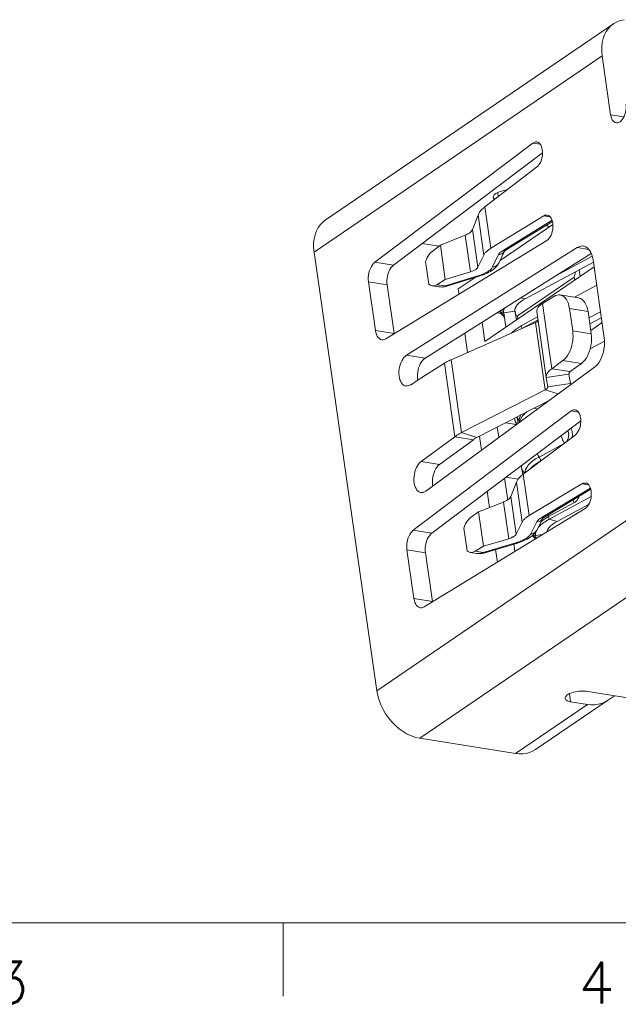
# Model space of a CAD drawing. Header units: inches. Extents: x -964.6 to -898.3, y 1271 to 1317.9.
# Tile 4 of 13: x -942.5 to -934.9, y 1272.3 to 1284.7. Entities that reach past the tile are written whole.
import ezdxf
from ezdxf.enums import TextEntityAlignment as Align

# ---------------------------------------------------------------- set-up
doc = ezdxf.new("R2010")
doc.units = ezdxf.units.IN
doc.header["$MEASUREMENT"] = 0
for name, color, linetype in [('371', 7, 'Continuous'), ('\\M+2B9CF\\M+2AED8', 7, 'Continuous'), ('实体线', 2, 'Continuous')]:
    doc.layers.add(name, color=color, linetype=linetype)
doc.styles.add('DIM', font='romans.shx', dxfattribs={"width": 0.8})
doc.styles.add('ROMANS', font='romans', dxfattribs={"width": 0.85})

# ---------------------------------------------------------------- blocks, each defined once
blk = doc.blocks.new('fsrwrs87sd')
at = {"layer": '\\M+2B9CF\\M+2AED8', "lineweight": 20}
for p, q in [((-1107.195, 1261.302), (-1033.564, 1261.302)), ((-1080.486, 1260.179), (-1080.486, 1261.302))]:
    blk.add_line(p, q, dxfattribs=at)
at = {"layer": '\\M+2B9CF\\M+2AED8', "lineweight": 20, "style": 'ROMANS'}
for s, p in [('3', (-1084.948, 1260.066)), ('4', (-1075.958, 1260.066))]:
    blk.add_text(s, height=0.64, dxfattribs=at).set_placement(p)
at = {"layer": '\\M+2B9CF\\M+2AED8', "lineweight": 20, "style": 'DIM', "oblique": 10, "width": 0.8}
for tag, p in [('1', (-1043.048, 1262.93)), ('A4', (-1042.716, 1261.833)), ('1OF1', (-1038.378, 1261.833)), ('A', (-1034.63, 1261.833))]:
    blk.add_attdef(tag, text='', height=0.462, dxfattribs=at).set_placement(p, align=Align.MIDDLE_CENTER)
blk = doc.blocks.new('fs2fds2e2')
at = {"layer": '371', "color": 6}
blk.add_blockref('fsrwrs87sd', (0, 0), dxfattribs=at)

msp = doc.modelspace()

# ---------------------------------------------------------------- linework, layer by layer
at = {"layer": '实体线', "lineweight": 15}
for p, q in [((-938.61, 1282.193), (-934.985, 1284.665)), ((-935.127, 1284.263), (-938.751, 1281.791)), ((-935.127, 1284.263), (-935.02, 1283.519)), ((-935.02, 1283.519), (-934.853, 1283.493)), ((-935.997, 1283.165), (-937.985, 1281.666)), ((-935.997, 1283.165), (-935.908, 1283.151)), ((-935.877, 1283.043), (-937.752, 1281.629)), ((-936.601, 1282.362), (-935.951, 1282.86)), ((-936.433, 1282.491), (-936.44, 1282.542)), ((-936.527, 1281.841), (-936.601, 1282.362)), ((-936.757, 1282.076), (-936.687, 1282.259)), ((-936.615, 1281.756), (-936.687, 1282.259)), ((-935.862, 1282.249), (-936.527, 1281.841)), ((-935.756, 1282.193), (-936.373, 1281.815)), ((-935.752, 1282.179), (-936.333, 1281.822)), ((-935.779, 1282.235), (-935.862, 1282.249)), ((-936.689, 1281.603), (-936.757, 1282.076)), ((-935.746, 1282.142), (-936.411, 1281.688)), ((-935.796, 1282.108), (-935.826, 1282.133)), ((-937.847, 1280.703), (-935.822, 1281.94)), ((-937.162, 1281.882), (-936.849, 1282.006)), ((-936.783, 1281.545), (-936.849, 1282.006)), ((-937.588, 1280.495), (-935.439, 1281.85)), ((-937.18, 1281.868), (-937.39, 1281.901)), ((-937.162, 1281.882), (-937.266, 1281.802)), ((-937.162, 1281.882), (-937.1, 1281.448)), ((-936.355, 1281.806), (-936.428, 1281.655)), ((-935.439, 1281.85), (-935.293, 1281.827)), ((-938.751, 1281.791), (-937.962, 1276.277)), ((-937.355, 1280.458), (-935.263, 1281.777)), ((-936.689, 1281.603), (-936.615, 1281.756)), ((-936.504, 1281.608), (-936.43, 1281.761)), ((-935.709, 1281.496), (-935.251, 1281.742)), ((-935.241, 1281.697), (-935.101, 1280.716)), ((-937.985, 1281.666), (-937.752, 1281.629)), ((-937.306, 1281.389), (-937.347, 1281.673)), ((-935.228, 1281.606), (-936.601, 1280.67)), ((-936.093, 1281.207), (-935.237, 1281.667)), ((-935.405, 1281.486), (-935.417, 1281.571)), ((-937.1, 1281.448), (-937.205, 1281.383)), ((-937.1, 1281.448), (-936.783, 1281.545)), ((-936.691, 1281.493), (-937.1, 1281.367)), ((-936.673, 1281.49), (-937.082, 1281.364)), ((-936.726, 1281.474), (-936.936, 1281.33)), ((-936.191, 1280.99), (-935.477, 1281.477)), ((-935.477, 1281.477), (-935.464, 1281.545)), ((-935.472, 1281.44), (-935.477, 1281.477)), ((-938.065, 1281.419), (-937.977, 1280.806)), ((-938.065, 1281.419), (-937.832, 1281.382)), ((-937.832, 1281.382), (-937.744, 1280.769)), ((-937.183, 1281.356), (-937.266, 1281.369)), ((-937.205, 1281.383), (-937.1, 1281.367)), ((-936.927, 1281.265), (-936.936, 1281.33)), ((-935.476, 1281.225), (-935.195, 1281.376)), ((-936.146, 1281.22), (-936.093, 1281.207)), ((-935.878, 1281.145), (-935.735, 1281.235)), ((-935.424, 1281.217), (-935.657, 1281.254)), ((-936.379, 1281.005), (-936.389, 1281.067)), ((-936.371, 1281.065), (-936.371, 1281.078)), ((-936.219, 1281.089), (-936.223, 1281.069)), ((-936.205, 1280.94), (-936.223, 1281.07)), ((-936.223, 1281.069), (-936.223, 1281.051)), ((-936.214, 1281.001), (-936.223, 1281.064)), ((-935.878, 1281.145), (-935.761, 1280.327)), ((-935.497, 1280.802), (-935.537, 1281.082)), ((-935.537, 1281.082), (-935.304, 1281.045)), ((-936.446, 1281.031), (-936.398, 1281.023)), ((-936.366, 1281.03), (-936.365, 1281.029)), ((-936.365, 1281.029), (-936.223, 1281.05)), ((-936.337, 1280.85), (-936.365, 1281.029)), ((-936.223, 1281.051), (-936.223, 1281.05)), ((-936.206, 1280.94), (-936.223, 1281.05)), ((-936.213, 1280.991), (-936.214, 1281.001)), ((-936.212, 1280.994), (-936.191, 1280.99)), ((-936.186, 1280.954), (-936.191, 1280.99)), ((-936.144, 1280.866), (-935.938, 1280.977)), ((-936.139, 1280.831), (-935.933, 1280.942)), ((-935.829, 1280.217), (-935.948, 1281.047)), ((-935.264, 1280.765), (-935.304, 1281.045)), ((-935.293, 1280.965), (-935.148, 1281.043)), ((-935.282, 1280.889), (-935.137, 1280.967)), ((-937.026, 1280.44), (-935.963, 1280.908)), ((-936.635, 1280.912), (-936.601, 1280.67)), ((-936.139, 1280.831), (-936.144, 1280.866)), ((-935.963, 1280.908), (-935.842, 1280.062)), ((-935.128, 1280.906), (-935.27, 1280.809)), ((-937.977, 1280.806), (-937.744, 1280.769)), ((-936.822, 1280.53), (-936.856, 1280.772)), ((-935.497, 1280.802), (-935.264, 1280.765)), ((-935.276, 1280.578), (-935.097, 1280.675)), ((-937.588, 1280.495), (-937.355, 1280.458)), ((-937.026, 1280.44), (-936.894, 1279.523)), ((-937.111, 1280.396), (-937.442, 1280.187)), ((-935.223, 1280.345), (-937.344, 1278.788)), ((-937.111, 1280.396), (-936.979, 1279.471)), ((-935.761, 1280.327), (-935.62, 1280.43)), ((-935.761, 1280.327), (-935.528, 1280.29)), ((-935.62, 1280.43), (-935.387, 1280.393)), ((-935.528, 1280.29), (-935.387, 1280.393)), ((-937.448, 1280.198), (-937.446, 1280.184)), ((-935.829, 1280.216), (-935.544, 1280.258)), ((-935.829, 1280.216), (-935.829, 1280.217)), ((-935.811, 1280.098), (-935.829, 1280.216)), ((-935.526, 1280.139), (-935.544, 1280.258)), ((-935.544, 1280.258), (-935.544, 1280.258)), ((-937.539, 1280.125), (-937.542, 1280.123)), ((-937.538, 1280.121), (-937.539, 1280.125)), ((-937.539, 1280.125), (-937.533, 1280.124)), ((-937.538, 1280.121), (-937.442, 1280.187)), ((-935.811, 1280.098), (-935.526, 1280.139)), ((-935.811, 1280.098), (-935.811, 1280.098)), ((-935.526, 1280.139), (-935.526, 1280.139)), ((-936.894, 1279.523), (-935.842, 1280.062)), ((-935.842, 1280.062), (-935.679, 1280.01)), ((-936.703, 1279.461), (-935.785, 1279.932)), ((-935.984, 1279.83), (-935.94, 1279.819)), ((-935.515, 1279.795), (-937.502, 1278.296)), ((-936.225, 1279.689), (-936.228, 1279.705)), ((-936.205, 1279.717), (-936.194, 1279.707)), ((-936.194, 1279.707), (-936.195, 1279.722)), ((-936.184, 1279.639), (-936.194, 1279.707)), ((-935.515, 1279.795), (-935.425, 1279.781)), ((-935.394, 1279.673), (-937.269, 1278.259)), ((-936.446, 1279.593), (-936.427, 1279.461)), ((-936.344, 1279.646), (-936.205, 1279.624)), ((-936.17, 1279.665), (-936.168, 1279.651)), ((-937.404, 1279.16), (-936.979, 1279.471)), ((-936.979, 1279.471), (-936.746, 1279.434)), ((-936.894, 1279.523), (-936.703, 1279.461)), ((-936.646, 1279.301), (-936.671, 1279.478)), ((-936.12, 1279.001), (-935.467, 1279.492)), ((-935.638, 1279.481), (-935.639, 1279.489)), ((-937.171, 1279.123), (-936.746, 1279.434)), ((-935.92, 1279.216), (-935.614, 1279.381)), ((-937.404, 1279.16), (-937.171, 1279.123)), ((-936.126, 1278.995), (-936.14, 1279.086)), ((-935.9, 1279.166), (-935.9, 1279.168)), ((-936.338, 1278.961), (-936.185, 1278.936)), ((-936.12, 1279.001), (-936.045, 1278.48)), ((-936.108, 1279.02), (-936.102, 1279.014)), ((-936.354, 1278.949), (-936.315, 1278.677)), ((-936.206, 1278.899), (-936.276, 1278.719)), ((-936.206, 1278.899), (-936.134, 1278.396)), ((-935.381, 1278.878), (-936.045, 1278.48)), ((-935.295, 1278.864), (-935.381, 1278.878)), ((-934.337, 1278.749), (-937.962, 1276.277)), ((-936.543, 1278.582), (-936.572, 1278.785)), ((-936.276, 1278.719), (-936.208, 1278.245)), ((-935.274, 1278.824), (-935.892, 1278.453)), ((-935.269, 1278.81), (-935.853, 1278.46)), ((-935.795, 1278.433), (-935.265, 1278.718)), ((-936.368, 1278.65), (-936.682, 1278.528)), ((-936.368, 1278.65), (-936.302, 1278.189)), ((-935.8, 1278.468), (-935.481, 1278.639)), ((-935.692, 1278.406), (-935.297, 1278.619)), ((-937.364, 1277.333), (-935.339, 1278.57)), ((-936.682, 1278.528), (-936.785, 1278.451)), ((-936.62, 1278.094), (-936.682, 1278.528)), ((-935.841, 1278.443), (-935.8, 1278.468)), ((-935.795, 1278.433), (-935.8, 1278.468)), ((-936.134, 1278.396), (-936.208, 1278.245)), ((-935.949, 1278.4), (-936.023, 1278.25)), ((-935.874, 1278.444), (-935.947, 1278.296)), ((-935.893, 1278.405), (-935.878, 1278.418)), ((-935.878, 1278.418), (-935.841, 1278.443)), ((-935.795, 1278.433), (-935.692, 1278.406)), ((-937.502, 1278.296), (-937.269, 1278.259)), ((-936.867, 1278.32), (-936.826, 1278.036)), ((-936.008, 1278.224), (-935.997, 1278.222)), ((-935.978, 1278.204), (-935.984, 1278.246)), ((-935.964, 1278.228), (-935.877, 1278.241)), ((-935.964, 1278.23), (-935.964, 1278.228)), ((-935.958, 1278.192), (-935.964, 1278.228)), ((-935.818, 1278.288), (-935.82, 1278.276)), ((-933.758, 1278.175), (-937.42, 1275.678)), ((-936.62, 1278.094), (-936.726, 1278.03)), ((-936.211, 1278.137), (-936.622, 1278.014)), ((-936.302, 1278.189), (-936.62, 1278.094)), ((-936.193, 1278.134), (-936.604, 1278.011)), ((-936.236, 1278.122), (-936.223, 1278.03)), ((-937.582, 1278.049), (-937.495, 1277.436)), ((-937.582, 1278.049), (-937.349, 1278.012)), ((-937.349, 1278.012), (-937.261, 1277.399)), ((-936.703, 1278.004), (-936.786, 1278.017)), ((-936.726, 1278.03), (-936.622, 1278.014)), ((-936.444, 1277.895), (-936.467, 1278.052)), ((-937.495, 1277.436), (-937.261, 1277.399)), ((-935.537, 1276.24), (-935.523, 1276.139)), ((-935.33, 1276.27), (-934.339, 1276.112)), ((-935.309, 1276.105), (-936.215, 1275.487)), ((-935.966, 1275.536), (-935.059, 1276.154)), ((-935.309, 1276.105), (-935.523, 1276.139)), ((-935.06, 1276.154), (-934.973, 1276.213)), ((-937.42, 1275.678), (-936.215, 1275.487))]:
    msp.add_line(p, q, dxfattribs=at)
for points in [[(-934.985, 1284.665), (-935.016, 1284.641), (-935.048, 1284.607), (-935.075, 1284.569), (-935.097, 1284.526), (-935.114, 1284.479), (-935.126, 1284.429), (-935.132, 1284.376), (-935.132, 1284.321), (-935.127, 1284.263)], [(-934.85, 1284.716), (-934.896, 1284.706), (-934.94, 1284.69), (-934.98, 1284.668), (-934.985, 1284.665)], [(-934.95, 1283.419), (-934.948, 1283.418), (-934.933, 1283.419), (-934.917, 1283.423), (-934.902, 1283.431), (-934.887, 1283.444), (-934.873, 1283.459), (-934.861, 1283.478), (-934.85, 1283.499), (-934.841, 1283.523), (-934.833, 1283.548), (-934.828, 1283.574), (-934.826, 1283.6), (-934.826, 1283.625), (-934.828, 1283.65)], [(-935.02, 1283.519), (-935.015, 1283.496), (-935.009, 1283.475), (-935, 1283.457), (-934.989, 1283.442), (-934.976, 1283.43), (-934.963, 1283.422), (-934.95, 1283.419)], [(-935.949, 1283.178), (-935.952, 1283.178), (-935.967, 1283.178), (-935.982, 1283.173), (-935.997, 1283.165)], [(-935.951, 1282.86), (-935.937, 1282.873), (-935.923, 1282.889), (-935.911, 1282.908), (-935.9, 1282.929), (-935.891, 1282.953), (-935.884, 1282.977), (-935.879, 1283.003), (-935.877, 1283.029), (-935.877, 1283.055), (-935.88, 1283.079), (-935.884, 1283.102), (-935.891, 1283.123), (-935.9, 1283.141), (-935.911, 1283.156), (-935.923, 1283.167), (-935.937, 1283.175), (-935.949, 1283.178)], [(-936.496, 1282.482), (-936.496, 1282.487), (-936.494, 1282.495), (-936.49, 1282.504), (-936.484, 1282.512), (-936.475, 1282.521), (-936.463, 1282.529), (-936.448, 1282.538), (-936.43, 1282.546), (-936.41, 1282.554), (-936.389, 1282.56), (-936.366, 1282.566), (-936.343, 1282.57), (-936.327, 1282.572)], [(-936.477, 1282.458), (-936.478, 1282.458), (-936.486, 1282.465), (-936.492, 1282.472), (-936.495, 1282.48), (-936.496, 1282.482)], [(-938.61, 1282.193), (-938.635, 1282.174), (-938.668, 1282.141), (-938.697, 1282.103), (-938.72, 1282.059), (-938.738, 1282.012), (-938.75, 1281.961), (-938.756, 1281.906), (-938.757, 1281.85), (-938.751, 1281.791)], [(-935.817, 1282.259), (-935.831, 1282.259), (-935.847, 1282.256), (-935.862, 1282.249)], [(-935.822, 1281.94), (-935.807, 1281.952), (-935.793, 1281.967), (-935.781, 1281.985), (-935.77, 1282.006), (-935.761, 1282.029), (-935.754, 1282.054), (-935.748, 1282.079), (-935.746, 1282.105), (-935.745, 1282.131), (-935.747, 1282.155), (-935.751, 1282.179), (-935.758, 1282.2), (-935.767, 1282.218), (-935.777, 1282.234), (-935.789, 1282.246), (-935.802, 1282.254), (-935.817, 1282.259)], [(-937.266, 1281.802), (-937.283, 1281.788), (-937.298, 1281.77), (-937.313, 1281.749), (-937.326, 1281.725), (-937.337, 1281.7), (-937.347, 1281.673)], [(-935.361, 1281.869), (-935.374, 1281.87), (-935.396, 1281.868), (-935.417, 1281.861), (-935.439, 1281.85)], [(-935.241, 1281.697), (-935.248, 1281.73), (-935.256, 1281.76), (-935.268, 1281.787), (-935.281, 1281.811), (-935.297, 1281.832), (-935.314, 1281.848), (-935.333, 1281.86), (-935.353, 1281.867), (-935.361, 1281.869)], [(-937.985, 1281.666), (-938.001, 1281.651), (-938.016, 1281.633), (-938.03, 1281.612), (-938.042, 1281.587), (-938.052, 1281.561), (-938.06, 1281.533), (-938.065, 1281.504), (-938.068, 1281.475), (-938.068, 1281.447), (-938.065, 1281.419)], [(-937.752, 1281.629), (-937.768, 1281.614), (-937.783, 1281.596), (-937.797, 1281.575), (-937.809, 1281.55), (-937.819, 1281.524), (-937.826, 1281.496), (-937.832, 1281.467), (-937.834, 1281.438), (-937.834, 1281.41), (-937.832, 1281.382)], [(-937.306, 1281.389), (-937.291, 1281.378), (-937.275, 1281.371), (-937.266, 1281.369)], [(-937.266, 1281.369), (-937.258, 1281.368), (-937.24, 1281.37), (-937.223, 1281.374), (-937.205, 1281.383)], [(-936.093, 1281.207), (-936.125, 1281.188), (-936.152, 1281.169), (-936.176, 1281.149), (-936.195, 1281.129), (-936.209, 1281.109), (-936.219, 1281.089)], [(-935.657, 1281.254), (-935.67, 1281.255), (-935.692, 1281.253), (-935.713, 1281.247), (-935.735, 1281.235)], [(-935.537, 1281.082), (-935.544, 1281.115), (-935.552, 1281.145), (-935.564, 1281.172), (-935.577, 1281.197), (-935.593, 1281.217), (-935.61, 1281.233), (-935.629, 1281.245), (-935.649, 1281.253), (-935.657, 1281.254)], [(-935.304, 1281.045), (-935.31, 1281.078), (-935.319, 1281.108), (-935.33, 1281.135), (-935.344, 1281.16), (-935.36, 1281.18), (-935.377, 1281.196), (-935.396, 1281.208), (-935.416, 1281.215), (-935.424, 1281.217)], [(-936.371, 1281.065), (-936.372, 1281.072), (-936.374, 1281.077)], [(-936.357, 1281.087), (-936.36, 1281.08), (-936.366, 1281.055), (-936.366, 1281.03)], [(-936.414, 1281.051), (-936.411, 1281.046), (-936.402, 1281.033), (-936.392, 1281.021), (-936.373, 1281.004)], [(-936.379, 1281.005), (-936.379, 1281.003), (-936.379, 1281.002)], [(-936.363, 1280.99), (-936.368, 1280.997), (-936.373, 1281.004)], [(-936.357, 1280.975), (-936.36, 1280.983), (-936.363, 1280.99)], [(-936.144, 1280.866), (-936.185, 1280.842), (-936.221, 1280.817), (-936.252, 1280.791), (-936.268, 1280.774)], [(-937.977, 1280.806), (-937.972, 1280.78), (-937.965, 1280.757), (-937.955, 1280.736), (-937.943, 1280.719), (-937.929, 1280.706), (-937.914, 1280.696), (-937.898, 1280.691)], [(-937.898, 1280.691), (-937.881, 1280.691), (-937.864, 1280.695), (-937.847, 1280.703)], [(-935.62, 1280.43), (-935.599, 1280.448), (-935.58, 1280.469), (-935.561, 1280.494), (-935.545, 1280.522), (-935.53, 1280.553), (-935.518, 1280.587), (-935.508, 1280.622), (-935.5, 1280.658), (-935.495, 1280.695), (-935.493, 1280.731), (-935.494, 1280.767), (-935.497, 1280.802)], [(-935.387, 1280.393), (-935.366, 1280.411), (-935.346, 1280.432), (-935.328, 1280.457), (-935.312, 1280.485), (-935.297, 1280.516), (-935.284, 1280.55), (-935.274, 1280.585), (-935.267, 1280.621), (-935.262, 1280.658), (-935.26, 1280.694), (-935.261, 1280.73), (-935.264, 1280.765)], [(-935.223, 1280.345), (-935.202, 1280.362), (-935.183, 1280.384), (-935.165, 1280.409), (-935.148, 1280.437), (-935.134, 1280.468), (-935.121, 1280.501), (-935.111, 1280.536), (-935.104, 1280.573), (-935.099, 1280.609), (-935.097, 1280.646), (-935.097, 1280.681), (-935.101, 1280.716)], [(-937.588, 1280.495), (-937.605, 1280.482), (-937.62, 1280.467), (-937.634, 1280.448), (-937.647, 1280.426), (-937.659, 1280.401), (-937.668, 1280.375), (-937.675, 1280.348), (-937.68, 1280.319), (-937.683, 1280.291), (-937.683, 1280.263), (-937.681, 1280.235), (-937.677, 1280.21), (-937.67, 1280.186), (-937.661, 1280.165), (-937.65, 1280.147), (-937.638, 1280.132), (-937.624, 1280.12), (-937.609, 1280.113), (-937.597, 1280.11)], [(-937.355, 1280.458), (-937.371, 1280.445), (-937.387, 1280.43), (-937.401, 1280.411), (-937.414, 1280.389), (-937.425, 1280.364), (-937.435, 1280.338), (-937.442, 1280.311), (-937.447, 1280.282), (-937.45, 1280.254), (-937.45, 1280.226), (-937.448, 1280.198)], [(-937.597, 1280.11), (-937.592, 1280.109), (-937.576, 1280.11), (-937.559, 1280.114), (-937.542, 1280.123)], [(-936.17, 1279.665), (-936.172, 1279.672), (-936.174, 1279.68), (-936.178, 1279.687), (-936.183, 1279.694), (-936.188, 1279.701), (-936.194, 1279.707)], [(-936.17, 1279.665), (-936.17, 1279.689), (-936.164, 1279.715), (-936.152, 1279.741), (-936.149, 1279.746)], [(-936.07, 1279.786), (-936.073, 1279.784), (-936.104, 1279.758), (-936.128, 1279.732), (-936.147, 1279.706), (-936.159, 1279.68), (-936.165, 1279.654), (-936.165, 1279.653)], [(-935.466, 1279.808), (-935.469, 1279.808), (-935.484, 1279.808), (-935.499, 1279.804), (-935.515, 1279.795)], [(-935.467, 1279.492), (-935.452, 1279.505), (-935.439, 1279.52), (-935.427, 1279.54), (-935.416, 1279.561), (-935.408, 1279.585), (-935.401, 1279.609), (-935.397, 1279.635), (-935.394, 1279.661), (-935.394, 1279.686), (-935.397, 1279.71), (-935.402, 1279.733), (-935.409, 1279.754), (-935.418, 1279.771), (-935.429, 1279.786), (-935.441, 1279.797), (-935.455, 1279.805), (-935.466, 1279.808)], [(-936.225, 1279.689), (-936.222, 1279.675), (-936.217, 1279.66), (-936.21, 1279.646), (-936.202, 1279.632), (-936.198, 1279.629)], [(-935.521, 1279.577), (-935.518, 1279.574), (-935.511, 1279.559), (-935.505, 1279.542), (-935.502, 1279.524), (-935.5, 1279.505), (-935.5, 1279.485), (-935.503, 1279.465)], [(-935.638, 1279.481), (-935.635, 1279.465), (-935.631, 1279.449), (-935.625, 1279.433), (-935.618, 1279.418), (-935.61, 1279.403), (-935.602, 1279.39)], [(-935.563, 1279.546), (-935.561, 1279.544), (-935.556, 1279.534), (-935.551, 1279.522), (-935.549, 1279.509), (-935.547, 1279.495), (-935.548, 1279.481), (-935.55, 1279.466), (-935.554, 1279.452), (-935.559, 1279.438), (-935.565, 1279.425), (-935.573, 1279.413), (-935.576, 1279.41)], [(-936.094, 1279.02), (-936.095, 1279.032), (-936.089, 1279.059), (-936.076, 1279.085), (-936.057, 1279.113), (-936.031, 1279.139), (-936, 1279.166), (-935.963, 1279.192), (-935.92, 1279.216)], [(-935.943, 1279.259), (-935.94, 1279.252), (-935.931, 1279.234), (-935.92, 1279.216)], [(-935.9, 1279.168), (-935.902, 1279.176), (-935.904, 1279.184), (-935.907, 1279.193), (-935.911, 1279.201), (-935.915, 1279.209), (-935.92, 1279.216)], [(-937.404, 1279.16), (-937.421, 1279.146), (-937.436, 1279.128), (-937.45, 1279.107), (-937.463, 1279.084), (-937.474, 1279.058), (-937.483, 1279.031), (-937.489, 1279.002), (-937.493, 1278.973), (-937.495, 1278.944), (-937.495, 1278.915), (-937.491, 1278.888), (-937.486, 1278.862), (-937.478, 1278.839), (-937.468, 1278.819), (-937.456, 1278.801), (-937.443, 1278.787), (-937.428, 1278.777), (-937.412, 1278.771), (-937.407, 1278.77)], [(-937.171, 1279.123), (-937.188, 1279.109), (-937.203, 1279.091), (-937.217, 1279.07), (-937.23, 1279.047), (-937.241, 1279.021), (-937.249, 1278.994), (-937.256, 1278.965), (-937.26, 1278.936), (-937.262, 1278.907), (-937.261, 1278.878), (-937.258, 1278.851), (-937.258, 1278.851)], [(-936.14, 1279.086), (-936.136, 1279.069), (-936.13, 1279.051), (-936.12, 1279.035), (-936.108, 1279.02)], [(-936.035, 1279.064), (-936.033, 1279.067), (-936.008, 1279.093), (-935.978, 1279.119), (-935.942, 1279.144), (-935.9, 1279.168)], [(-935.335, 1278.889), (-935.35, 1278.889), (-935.365, 1278.885), (-935.381, 1278.878)], [(-935.339, 1278.57), (-935.324, 1278.582), (-935.311, 1278.597), (-935.298, 1278.616), (-935.287, 1278.637), (-935.278, 1278.66), (-935.271, 1278.685), (-935.266, 1278.711), (-935.263, 1278.736), (-935.263, 1278.762), (-935.265, 1278.787), (-935.269, 1278.81), (-935.276, 1278.831), (-935.284, 1278.849), (-935.295, 1278.865), (-935.307, 1278.877), (-935.321, 1278.885), (-935.335, 1278.889)], [(-937.407, 1278.77), (-937.395, 1278.769), (-937.378, 1278.771), (-937.361, 1278.778), (-937.344, 1278.788)], [(-935.414, 1278.723), (-935.421, 1278.706), (-935.431, 1278.689), (-935.442, 1278.673), (-935.454, 1278.66), (-935.467, 1278.648), (-935.481, 1278.639)], [(-935.481, 1278.639), (-935.482, 1278.648), (-935.485, 1278.656), (-935.488, 1278.664), (-935.491, 1278.673), (-935.493, 1278.676)], [(-935.8, 1278.468), (-935.802, 1278.476), (-935.804, 1278.484), (-935.806, 1278.488)], [(-936.785, 1278.451), (-936.802, 1278.436), (-936.817, 1278.418), (-936.832, 1278.397), (-936.845, 1278.374), (-936.857, 1278.348), (-936.867, 1278.32)], [(-935.795, 1278.433), (-935.837, 1278.408), (-935.873, 1278.383), (-935.903, 1278.358), (-935.928, 1278.332), (-935.933, 1278.324)], [(-935.692, 1278.406), (-935.724, 1278.387), (-935.751, 1278.368), (-935.775, 1278.349), (-935.794, 1278.328), (-935.808, 1278.308), (-935.818, 1278.288)], [(-937.502, 1278.296), (-937.518, 1278.281), (-937.533, 1278.263), (-937.547, 1278.242), (-937.559, 1278.218), (-937.569, 1278.191), (-937.577, 1278.163), (-937.582, 1278.134), (-937.585, 1278.105), (-937.585, 1278.077), (-937.582, 1278.049)], [(-937.269, 1278.259), (-937.285, 1278.244), (-937.3, 1278.226), (-937.314, 1278.205), (-937.326, 1278.181), (-937.336, 1278.154), (-937.344, 1278.126), (-937.349, 1278.097), (-937.352, 1278.068), (-937.352, 1278.04), (-937.349, 1278.012)], [(-936, 1278.23), (-935.99, 1278.22), (-935.972, 1278.203)], [(-935.96, 1278.276), (-935.965, 1278.254), (-935.964, 1278.23)], [(-935.978, 1278.204), (-935.977, 1278.202), (-935.977, 1278.201)], [(-935.962, 1278.189), (-935.962, 1278.19), (-935.967, 1278.197), (-935.972, 1278.203)], [(-936.826, 1278.036), (-936.811, 1278.026), (-936.795, 1278.019), (-936.786, 1278.017)], [(-936.786, 1278.017), (-936.778, 1278.016), (-936.761, 1278.017), (-936.743, 1278.022), (-936.726, 1278.03)], [(-937.495, 1277.436), (-937.489, 1277.41), (-937.482, 1277.387), (-937.472, 1277.366), (-937.46, 1277.349), (-937.447, 1277.336), (-937.432, 1277.326), (-937.415, 1277.321)], [(-937.415, 1277.321), (-937.399, 1277.321), (-937.382, 1277.325), (-937.364, 1277.333)], [(-937.962, 1276.277), (-937.95, 1276.217), (-937.933, 1276.158), (-937.91, 1276.1), (-937.883, 1276.042), (-937.85, 1275.986), (-937.813, 1275.934), (-937.772, 1275.884), (-937.727, 1275.839), (-937.68, 1275.798), (-937.63, 1275.762), (-937.578, 1275.732), (-937.526, 1275.708), (-937.473, 1275.69), (-937.42, 1275.678)], [(-935.593, 1276.18), (-935.593, 1276.186), (-935.591, 1276.194), (-935.587, 1276.202), (-935.581, 1276.21), (-935.571, 1276.219), (-935.559, 1276.228), (-935.545, 1276.236), (-935.527, 1276.244), (-935.507, 1276.252), (-935.486, 1276.259), (-935.463, 1276.264), (-935.44, 1276.268), (-935.417, 1276.271), (-935.394, 1276.273), (-935.371, 1276.273), (-935.35, 1276.272), (-935.33, 1276.27)], [(-935.523, 1276.139), (-935.538, 1276.141), (-935.552, 1276.145), (-935.565, 1276.15), (-935.575, 1276.156), (-935.583, 1276.163), (-935.589, 1276.17), (-935.592, 1276.178), (-935.593, 1276.18)], [(-935.309, 1276.105), (-935.263, 1276.1), (-935.218, 1276.1), (-935.175, 1276.106), (-935.134, 1276.117), (-935.095, 1276.133), (-935.06, 1276.154)], [(-936.215, 1275.487), (-936.169, 1275.482), (-936.124, 1275.482), (-936.081, 1275.488), (-936.04, 1275.499), (-936.001, 1275.515), (-935.966, 1275.536)]]:
    msp.add_lwpolyline(points, dxfattribs=at)
for points in [[(-936.601, 1282.362), (-936.64, 1282.328), (-936.669, 1282.294), (-936.687, 1282.259)], [(-936.849, 1282.006), (-936.806, 1282.027), (-936.774, 1282.051), (-936.757, 1282.076)], [(-936.527, 1281.841), (-936.566, 1281.813), (-936.596, 1281.785), (-936.615, 1281.756)], [(-936.373, 1281.815), (-936.399, 1281.797), (-936.418, 1281.779), (-936.43, 1281.761)], [(-936.43, 1281.761), (-936.401, 1281.766), (-936.376, 1281.78), (-936.358, 1281.801), (-936.354, 1281.806)], [(-936.334, 1281.822), (-936.35, 1281.816), (-936.373, 1281.815)], [(-936.354, 1281.806), (-936.354, 1281.807), (-936.344, 1281.815)], [(-936.344, 1281.815), (-936.333, 1281.822)], [(-936.783, 1281.545), (-936.739, 1281.562), (-936.707, 1281.582), (-936.689, 1281.603)], [(-936.673, 1281.49), (-936.592, 1281.52), (-936.513, 1281.563), (-936.485, 1281.583)], [(-936.656, 1281.504), (-936.624, 1281.517), (-936.568, 1281.546), (-936.527, 1281.576), (-936.504, 1281.608)], [(-936.428, 1281.655), (-936.432, 1281.648), (-936.45, 1281.627), (-936.475, 1281.613), (-936.504, 1281.608)], [(-936.485, 1281.583), (-936.455, 1281.613), (-936.428, 1281.655)], [(-936.691, 1281.493), (-936.656, 1281.504)], [(-936.691, 1281.493), (-936.677, 1281.489), (-936.673, 1281.49)], [(-937.183, 1281.356), (-937.183, 1281.356), (-937.142, 1281.356), (-937.1, 1281.367)], [(-937.183, 1281.356), (-937.148, 1281.354), (-937.126, 1281.355)], [(-937.126, 1281.355), (-937.105, 1281.358), (-937.082, 1281.364)], [(-937.082, 1281.364), (-937.086, 1281.363), (-937.1, 1281.367)], [(-935.948, 1281.047), (-935.948, 1281.063), (-935.943, 1281.079), (-935.934, 1281.096), (-935.919, 1281.112), (-935.901, 1281.129), (-935.878, 1281.145)], [(-936.415, 1281.051), (-936.412, 1281.046), (-936.411, 1281.043), (-936.409, 1281.04), (-936.406, 1281.035), (-936.403, 1281.03), (-936.398, 1281.023), (-936.39, 1281.014), (-936.383, 1281.006)], [(-936.383, 1281.006), (-936.379, 1281.002)], [(-936.369, 1280.992), (-936.379, 1281.002)], [(-936.364, 1280.985), (-936.369, 1280.992)], [(-936.355, 1280.966), (-936.356, 1280.966), (-936.357, 1280.971), (-936.359, 1280.976), (-936.362, 1280.981), (-936.364, 1280.985)], [(-935.932, 1280.934), (-935.934, 1280.929), (-935.938, 1280.924), (-935.945, 1280.918), (-935.953, 1280.913), (-935.963, 1280.908)], [(-937.111, 1280.396), (-937.085, 1280.411), (-937.056, 1280.426), (-937.026, 1280.44)], [(-935.829, 1280.217), (-935.829, 1280.234), (-935.825, 1280.253), (-935.816, 1280.271), (-935.802, 1280.29), (-935.783, 1280.309), (-935.761, 1280.327)], [(-935.544, 1280.258), (-935.544, 1280.263), (-935.543, 1280.268), (-935.541, 1280.274), (-935.538, 1280.279), (-935.528, 1280.29)], [(-935.811, 1280.098), (-935.811, 1280.092), (-935.813, 1280.086), (-935.817, 1280.08), (-935.824, 1280.074), (-935.832, 1280.068), (-935.842, 1280.062)], [(-935.526, 1280.139), (-935.525, 1280.123)], [(-936.225, 1279.689), (-936.225, 1279.687), (-936.225, 1279.685), (-936.224, 1279.682), (-936.224, 1279.68), (-936.223, 1279.677), (-936.222, 1279.674), (-936.222, 1279.671), (-936.221, 1279.668), (-936.219, 1279.664), (-936.218, 1279.66), (-936.217, 1279.657), (-936.214, 1279.652), (-936.212, 1279.646), (-936.21, 1279.643), (-936.208, 1279.639), (-936.206, 1279.635), (-936.202, 1279.63), (-936.201, 1279.627)], [(-936.979, 1279.471), (-936.953, 1279.489), (-936.925, 1279.506), (-936.894, 1279.523)], [(-936.746, 1279.434), (-936.733, 1279.443), (-936.719, 1279.453), (-936.703, 1279.461)], [(-936.143, 1279.109), (-936.14, 1279.086)], [(-936.206, 1278.899), (-936.188, 1278.933), (-936.159, 1278.967), (-936.12, 1279.001)], [(-936.276, 1278.719), (-936.293, 1278.694), (-936.325, 1278.671), (-936.368, 1278.65)], [(-936.134, 1278.396), (-936.115, 1278.424), (-936.085, 1278.452), (-936.045, 1278.48)], [(-935.853, 1278.46), (-935.869, 1278.454), (-935.892, 1278.453)], [(-935.864, 1278.453), (-935.853, 1278.46)], [(-935.949, 1278.4), (-935.937, 1278.418), (-935.917, 1278.436), (-935.892, 1278.453)], [(-935.949, 1278.4), (-935.92, 1278.405), (-935.895, 1278.419), (-935.876, 1278.44), (-935.874, 1278.444)], [(-935.874, 1278.446), (-935.874, 1278.445), (-935.873, 1278.445), (-935.864, 1278.453)], [(-936.208, 1278.245), (-936.226, 1278.225), (-936.258, 1278.206), (-936.302, 1278.189)], [(-936.193, 1278.134), (-936.11, 1278.165), (-936.031, 1278.207), (-936.005, 1278.226)], [(-936.023, 1278.25), (-936.047, 1278.219), (-936.088, 1278.189), (-936.144, 1278.161), (-936.176, 1278.149)], [(-935.947, 1278.296), (-935.951, 1278.29), (-935.969, 1278.269), (-935.994, 1278.255), (-936.023, 1278.25)], [(-936.005, 1278.226), (-935.974, 1278.256), (-935.947, 1278.296)], [(-936.002, 1278.229), (-935.997, 1278.222), (-935.989, 1278.213), (-935.982, 1278.205)], [(-936.176, 1278.149), (-936.211, 1278.137)], [(-936.211, 1278.137), (-936.197, 1278.134), (-936.193, 1278.134)], [(-935.982, 1278.205), (-935.977, 1278.201)], [(-935.968, 1278.191), (-935.977, 1278.201)], [(-935.965, 1278.188), (-935.968, 1278.191)], [(-936.703, 1278.004), (-936.663, 1278.003), (-936.622, 1278.014)], [(-936.703, 1278.004), (-936.673, 1278.001), (-936.65, 1278.002)], [(-936.65, 1278.002), (-936.628, 1278.005), (-936.604, 1278.011)], [(-936.604, 1278.011), (-936.608, 1278.01), (-936.622, 1278.014)]]:
    msp.add_spline(points, degree=3, dxfattribs=at)

# ---------------------------------------------------------------- block references
at = {"layer": '371', "color": 6, "xscale": 0.8203962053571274, "yscale": 0.8203962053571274, "zscale": 0.8203962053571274}
msp.add_blockref('fs2fds2e2', (-52.711, 238.589), dxfattribs=at)

doc.saveas('drawing.dxf')
